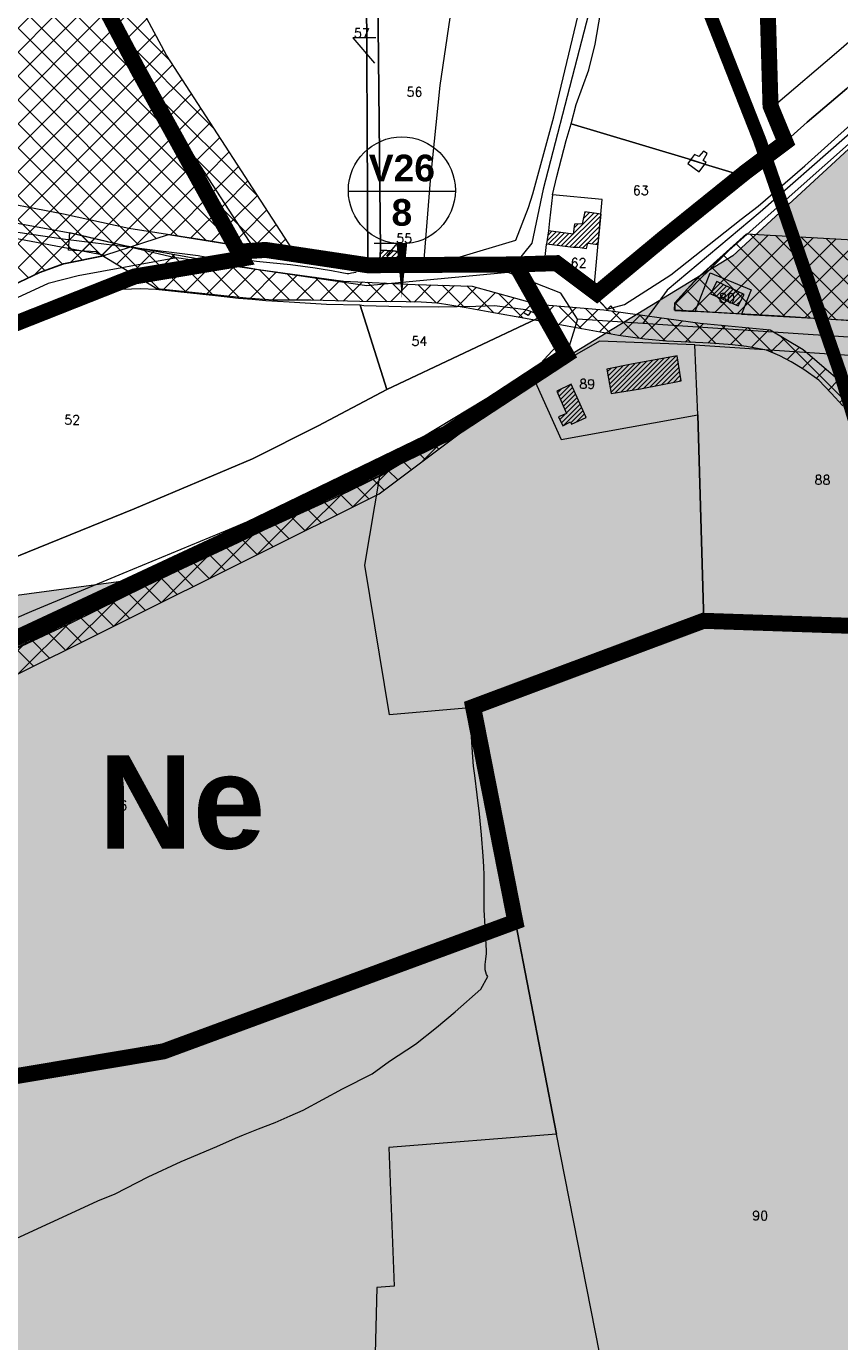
# Model space of a CAD drawing. Header units: metres. Extents: x 578835 to 593571, y 248557 to 255108.
# Tile 163 of 251: x 587177 to 587482, y 251709 to 252202. Entities that reach past the tile are written whole.
import ezdxf

# ---------------------------------------------------------------- set-up
doc = ezdxf.new("R2010")
doc.units = ezdxf.units.M
doc.linetypes.add('CACHEX2', pattern=[0.75, 0.5, -0.25])
doc.linetypes.add('SOLID_LINE', pattern=[0])
for name, color, linetype, lineweight in [('Cad-BATIMENT_BATI_LEGER13', 7, 'SOLID_LINE', 0), ('Cad-BATIMENT_BATI_PRIVE12', 7, 'SOLID_LINE', 0), ('Cad-BATIMENT_BATI_PRIVE12_HACH', 7, 'SOLID_LINE', 0), ('Cad-HYDROGRAPHI_COURS_D_EAU28', 5, 'SOLID_LINE', 0), ('Cad-PARCELLAIRE_PARCELLE1', 250, 'SOLID_LINE', 0), ('Cad-RESEAU_ROUT_AXE_DE_VOIE26', 255, 'SOLID_LINE', 0), ('Cad-RESEAU_ROUT_LIMITE_DE_VOIE_P23', 8, 'SOLID_LINE', 0), ('Cad-TOPONYMIE_DETAIL_PARCELLAIR181', 7, 'SOLID_LINE', 0), ('Cad-TOPONYMIE_NUMERO_DE_PARCELL182', 250, 'SOLID_LINE', 0), ('ER', 192, 'Continuous', 18), ('PEB Poretta - tracé', 7, 'Continuous', 18), ('PLU', 7, 'CACHEX2', 5), ('PPRI global - contour', 152, 'Continuous', 5), ('PPRI global - hachures', 152, 'Continuous', 5)]:
    doc.layers.add(name, color=color, linetype=linetype, lineweight=lineweight)
doc.layers.add('PLU nom', color=7, linetype='Continuous')
doc.styles.get("Standard").update_dxf_attribs({"font": 'arialbd_0.ttf', "height": 50})
doc.styles.add('TEXTSTYLE_45_11', font='txt.shx', dxfattribs={"oblique": 50})

msp = doc.modelspace()

# ---------------------------------------------------------------- hatches: boundary and pattern name
at = {"layer": 'Cad-BATIMENT_BATI_PRIVE12_HACH', "ltscale": 0.4}
h = msp.add_hatch(dxfattribs=at)
h.set_pattern_fill('ANSI31', color=256, scale=0.4, style=0)
h.paths.add_polyline_path([(587384.15, 252119.29), (587387.48, 252118.9), (587387.9, 252120.83), (587391.81, 252120.37), (587392.44, 252126.67), (587392.91, 252131.73), (587386.82, 252132.56), (587385.88, 252128.13), (587383.01, 252128), (587382.41, 252124.27), (587373.16, 252125.49), (587372.41, 252120.64), (587382.5, 252119.37)])
h = msp.add_hatch(dxfattribs=at)
h.set_pattern_fill('ANSI31', color=256, scale=0.4, style=0)
h.paths.add_polyline_path([(587309.74, 252113.03), (587318.69, 252112.45), (587319.11, 252117.38), (587314.85, 252117.92), (587310.14, 252118.2)])
h = msp.add_hatch(dxfattribs=at)
h.set_pattern_fill('ANSI31', color=256, scale=0.4, style=0)
h.paths.add_polyline_path([(587444.44, 252097.38), (587446.64, 252101.58), (587436.43, 252106.41), (587434, 252101.86)])
h = msp.add_hatch(dxfattribs=at)
h.set_pattern_fill('ANSI31', color=256, scale=0.4, style=0)
h.paths.add_polyline_path([(587407.74, 252066.2), (587422.98, 252069.16), (587421.45, 252078.62), (587404.41, 252075.4), (587395.09, 252073.5), (587396.68, 252064.38)])
h = msp.add_hatch(dxfattribs=at)
h.set_pattern_fill('ANSI31', color=256, scale=0.4, style=0)
h.paths.add_polyline_path([(587378.58, 252052.27), (587381.42, 252053.74), (587381.82, 252052.88), (587387.29, 252055.45), (587381.71, 252067.92), (587376.32, 252065.35), (587380, 252056.96), (587376.96, 252055.71)])
at = {"layer": 'ER', "ltscale": 0.4}
h = msp.add_hatch(dxfattribs=at)
h.set_pattern_fill('ANSI37', color=256, scale=2, style=0)
h.paths.add_polyline_path([(587129.57, 252415.15), (587129.65, 252415.18), (587154.41, 252423.98), (587195.52, 252434.17), (587269.21, 252439.11), (587325.43, 252444.62), (587340.01, 252445.44), (587350.46, 252445.99), (587358.72, 252445.17), (587374.4, 252444.62), (587372.01, 252458.99), (587366.97, 252461.53), (587358.25, 252463.56), (587352.17, 252463.32), (587321.29, 252458.49), (587292.67, 252454.01), (587272.71, 252451.31), (587229.53, 252449.83), (587159.39, 252443.92), (587134.59, 252432.21), (587115.97, 252425.62), (587112.83, 252424.51), (587118.37, 252411.05), (587119.15, 252408.3), (587177.34, 252264.07), (587219.44, 252185.24), (587262.45, 252119.02), (587278.49, 252116.36), (587229.78, 252191.35), (587188.23, 252269.15), (587132.16, 252408.12)])
at = {"layer": 'ER'}
h = msp.add_hatch(dxfattribs=at)
h.set_pattern_fill('ANSI37', color=256, scale=2, style=0)
h.paths.add_polyline_path([(586925.58, 252155.51), (586926.38, 252137.43), (586976.33, 251990.27), (587057.19, 252038.38), (587126.33, 252079.04), (587169.59, 252104.01), (587182.24, 252109.98), (587191.22, 252113.23), (587206.69, 252116.28), (587230.61, 252124.14), (587262.6, 252118.99), (587219.02, 252186.05), (587176.22, 252264.98), (587003.51, 252193.98), (587010.58, 252146.41)])
at = {"layer": 'ER', "ltscale": 0.4}
h = msp.add_hatch(dxfattribs=at)
h.set_pattern_fill('ANSI37', color=256, scale=2, style=0)
h.paths.add_polyline_path([(587217.62, 252119.29), (587264.35, 252110.95), (587296.22, 252106.62), (587323.14, 252105.38), (587344.5, 252104.76), (587368.94, 252097.96), (587394.01, 252095.79), (587430.08, 252090.84), (587456.38, 252088.36), (587468.76, 252080.94), (587490.42, 252062.39), (587502.8, 252046.62), (587522.3, 252020.03), (587537.53, 252001.38), (587554.55, 251988.09), (587575.29, 251980.36), (587593.86, 251978.81), (587617.68, 251977.57), (587670.72, 251982.83), (587720.55, 251986.85), (587743.45, 251988.71), (587792.79, 251992.72), (587828.06, 251995.81), (587856.53, 251998.59), (587875.41, 251999.83), (587922.32, 252003.26), (587945.53, 252003.88), (587962.55, 252004.49), (587980.5, 252004.8), (587998.14, 252004.18), (588017.94, 252000.78), (588043.63, 251998.62), (588040.41, 251985.62), (588025.34, 251988.75), (588003.56, 251991.26), (587988.48, 251993.04), (587970.79, 251996.29), (587960.32, 251997.23), (587956.3, 251998.38), (587942.58, 251997.85), (587920.39, 251996.08), (587896.46, 251993.87), (587871.44, 251991.78), (587836.08, 251988.95), (587802.89, 251986.02), (587788.86, 251984.98), (587737.27, 251980.98), (587720.62, 251979.52), (587679.73, 251976.38), (587657.11, 251974.6), (587621.65, 251971.77), (587607.83, 251970.72), (587602.07, 251970.41), (587593.9, 251969.78), (587588.04, 251970.09), (587584.31, 251970.52), (587578.24, 251971.25), (587571.54, 251972.92), (587563.58, 251975.43), (587554.16, 251979.83), (587545.68, 251984.85), (587537.51, 251991.44), (587531.12, 251997.51), (587523.22, 252007.29), (587515.79, 252017.33), (587507.62, 252028.1), (587497.52, 252041.58), (587491.66, 252049), (587483.7, 252059.78), (587479.3, 252064.59), (587474.7, 252069.4), (587469.04, 252073.38), (587464.33, 252076.31), (587460, 252078.56), (587454.98, 252080.75), (587447.55, 252082.11), (587442.31, 252082.74), (587433.83, 252083.26), (587417.5, 252084.1), (587409.33, 252084.83), (587399.41, 252086.25), (587380.26, 252089.7), (587364.55, 252092.53), (587351.88, 252094.83), (587342.25, 252096.61), (587334.71, 252097.86), (587331.47, 252098.28), (587325.39, 252098.7), (587319.74, 252098.8), (587302.38, 252098.91), (587284.06, 252099.43), (587269.82, 252099.43), (587259.77, 252100.17), (587245.43, 252101.73), (587226.18, 252103.73), (587203.26, 252117.54), (587193.01, 252118.24), (587193.59, 252124.83), (587214.21, 252119.96)])
at = {"layer": 'ER'}
h = msp.add_hatch(dxfattribs=at)
h.set_pattern_fill('ANSI37', color=256, scale=2, style=0)
h.paths.add_polyline_path([(587420.46, 252095.76), (587420.58, 252098.49), (587428.9, 252107.56), (587447.53, 252124.32), (587574.19, 252117.24), (587589.22, 252122.08), (587595.05, 252123.32), (587596.3, 252094.51), (587576.55, 252086.56), (587566.74, 252086.44), (587460.11, 252093.39)])
h = msp.add_hatch(dxfattribs=at)
h.set_pattern_fill('ANSI37', color=256, scale=2, style=0)
h.paths.add_polyline_path([(587309.68, 252026.78), (587367.16, 252069.88), (587309.83, 252033.48), (587259.72, 252010.36), (587113.6, 251940.36), (587094.38, 251931.14), (587051.4, 251914.78), (587062.9, 251870.3), (587121.74, 251888.73), (587115.86, 251930.26)])
at = {"layer": 'PPRI global - hachures', "ltscale": 0.4}
h = msp.add_hatch(dxfattribs=at)
h.set_pattern_fill('ANSI36', color=256, scale=2, style=0)
h.paths.add_polyline_path([(588911.88, 252268.14), (587797.51, 252615.4), (587781.55, 252587.15), (587685.97, 252417.64), (587647.83, 252350.05), (587597.55, 252279.86), (587543.8, 252213.14), (587487.45, 252157.68), (587442.37, 252116.08), (587394.11, 252086.64), (587906.01, 251685.82), (587916.31, 251703.03), (587931.44, 251736.55), (587944.87, 251773.94), (587956.07, 251808.96), (587964.11, 251833.64), (587976.62, 251871.34), (587991.4, 251902.1), (588010.88, 251927.95), (588037.11, 251940.44), (588052.58, 251942.79), (588072.61, 251936.12), (588095.46, 251917.39), (588109.04, 251897.65), (588144.64, 251846.85), (588166.92, 251805.58), (588194.75, 251766.11), (588238.13, 251738.3), (588250.38, 251689.19), (588253.86, 251665.77), (588272.25, 251639.33), (588298.94, 251621.72), (588312.01, 251618.37), (588331.75, 251620.63), (588354.01, 251636.27), (588370.02, 251663.46), (588371.85, 251683.94), (588393.65, 251683.22), (588419.27, 251689.98), (588440.07, 251706.36), (588459.87, 251732.94), (588474.33, 251757.78), (588532.96, 251739.35), (588576.18, 251726.25), (588609.57, 251730.72), (588618.16, 251710.16), (588634.69, 251678.22), (588683.93, 251652.92), (588720.02, 251656.74), (588759.9, 251670.32), (588786.3, 251682.44), (588805.51, 251696.05), (588817.96, 251700.55), (588886.03, 251687.38), (588919, 251680.81), (588948.27, 251682.06), (588975.67, 251678.17), (589048.12, 251644.08), (589067.95, 251629.37), (589094.45, 251604.2), (589102.99, 251576.77), (589122.45, 251541.96)])
h = msp.add_hatch(dxfattribs=at)
h.set_pattern_fill('ANSI36', color=256, scale=2, style=0)
h.paths.add_polyline_path([(586779.38, 251581.27), (586821.34, 251642.67), (586838.14, 251679.57), (586865.35, 251697.41), (586906.05, 251709.87), (586951.91, 251717.09), (586983.75, 251722.62), (587024.24, 251713.71), (587049.6, 251689.15), (587082.26, 251647.6), (587113.84, 251605.97), (587160.45, 251564.77), (587197.2, 251554.78), (587223.29, 251531.2), (587260.68, 251500.9), (587289.05, 251476.82), (587318.45, 251459.27), (587329.29, 251453.91), (587357.24, 251452.94), (587382.76, 251431), (587389.53, 251429.25), (587416.65, 251423.14), (587441.69, 251420.45), (587478.4, 251418.38), (587511.69, 251422.6), (587521.39, 251410.63), (587550.03, 251382.68), (587569.42, 251370.63), (587614.29, 251369.51), (587646.1, 251379.27), (587684.46, 251405.35), (587750.71, 251464.04), (587783.08, 251502.25), (587806.75, 251541.93), (587825.95, 251574.73), (587862.36, 251617.94), (587895.51, 251668.29), (587906.01, 251685.82), (587394.11, 252086.64), (587366.6, 252069.86), (587288.58, 252023.93), (587230.5, 251996.2), (587107.4, 251979.74), (586953.77, 251951.14), (586889.62, 251942.48), (586802.92, 251934.68), (586730.97, 251925.15), (586654.68, 251923.41), (586617.13, 251933.05), (586584.19, 251935.65), (586547.78, 251930.45), (586515.28, 251919.88), (586481.48, 251903.66), (586434.16, 251861.77), (586352.01, 251790.32), (586289.79, 251748.46), (586240.73, 251688.66), (586218, 251659.95), (586180.9, 251638.42), (586133.34, 251612.75), (586104.31, 251599.77), (586078.34, 251547.85), (586039.38, 251534.11), (585978.28, 251515.78), (585909.53, 251488.29), (585850.71, 251460.04), (585805.32, 251432.38), (585751.85, 251416.35), (585690.74, 251417.11), (585639.4, 251423.21), (585637.54, 251423.36), (585723.43, 251230.19), (585744.4, 251251.77), (585766.08, 251292.97), (585766.77, 251327.89), (585801.95, 251354.61), (585819.41, 251367.78), (585833.84, 251376.73), (585832.08, 251408.97), (585824.9, 251401.76), (585831.97, 251411.02), (585832.08, 251408.97), (585840.04, 251416.96), (585886.04, 251444.87), (585952.43, 251472.2), (586013.98, 251493.8), (586045.93, 251497.49), (586095.93, 251500.97), (586133.73, 251508.78), (586164.82, 251500.08), (586232.07, 251468.02), (586266.08, 251438.72), (586288.37, 251415.12), (586304.68, 251389.04), (586322.56, 251357.09), (586343.22, 251324.05), (586368.94, 251297.74), (586397, 251283.51), (586437.63, 251272.47), (586472.61, 251260.11), (586506.13, 251230.12), (586544.38, 251227.43), (586604.22, 251228.96), (586634.91, 251244.3), (586668.67, 251258.1), (586694.75, 251285.71), (586716.23, 251308.72), (586740.78, 251340.93), (586756.13, 251386.94), (586771.47, 251488.17)])

# ---------------------------------------------------------------- linework, layer by layer
at = {"layer": 'Cad-BATIMENT_BATI_LEGER13'}
for points in [[(587431.9, 252150.5), (587426.48, 252152.16), (587425.44, 252150.74), (587429.74, 252147.64), (587431.9, 252150.5), (587431.9, 252150.5)], [(587431.9, 252150.5), (587426.48, 252152.16), (587425.44, 252150.74), (587429.74, 252147.64), (587431.9, 252150.5), (587431.9, 252150.5)], [(587429.68, 252153.33), (587428.05, 252154.08), (587426.48, 252152.16), (587431.9, 252150.5), (587432.34, 252151.09), (587431.2, 252151.89), (587432.79, 252154.48), (587431.4, 252155.37), (587429.68, 252153.33), (587429.68, 252153.33)], [(587429.68, 252153.33), (587428.05, 252154.08), (587426.48, 252152.16), (587431.9, 252150.5), (587432.34, 252151.09), (587431.2, 252151.89), (587432.79, 252154.48), (587431.4, 252155.37), (587429.68, 252153.33), (587429.68, 252153.33)]]:
    msp.add_lwpolyline(points, close=True, dxfattribs=at)
at = {"layer": 'Cad-BATIMENT_BATI_PRIVE12'}
for points in [[(587384.15, 252119.29), (587387.48, 252118.9), (587387.9, 252120.83), (587391.81, 252120.37), (587392.44, 252126.67), (587392.91, 252131.73), (587386.82, 252132.56), (587385.88, 252128.13), (587383.01, 252128), (587382.41, 252124.27), (587373.16, 252125.49), (587372.41, 252120.64), (587382.5, 252119.37), (587384.15, 252119.29), (587384.15, 252119.29)], [(587309.74, 252113.03), (587318.69, 252112.45), (587319.11, 252117.38), (587314.85, 252117.92), (587310.14, 252118.2), (587309.74, 252113.03), (587309.74, 252113.03)], [(587444.44, 252097.38), (587446.64, 252101.58), (587436.43, 252106.41), (587434, 252101.86), (587444.44, 252097.38), (587444.44, 252097.38)], [(587407.74, 252066.2), (587422.98, 252069.16), (587421.45, 252078.62), (587404.41, 252075.4), (587395.09, 252073.5), (587396.68, 252064.38), (587407.74, 252066.2), (587407.74, 252066.2)], [(587378.58, 252052.27), (587381.42, 252053.74), (587381.82, 252052.88), (587387.29, 252055.45), (587387.29, 252055.45), (587387.29, 252055.45), (587387.29, 252055.45), (587387.29, 252055.45), (587381.71, 252067.92), (587381.71, 252067.92), (587376.32, 252065.35), (587380, 252056.96), (587376.96, 252055.71), (587378.58, 252052.27), (587378.58, 252052.27)]]:
    msp.add_lwpolyline(points, close=True, dxfattribs=at)
at = {"layer": 'Cad-HYDROGRAPHI_COURS_D_EAU28'}
for points in [[(587485.15, 252178.83), (587470.31, 252166.21), (587460.57, 252157.48), (587445.94, 252146.22), (587390.1, 252101.5), (587395.26, 252096.03), (587401.7, 252097.8), (587419.15, 252108.97), (587445.49, 252129.9), (587451.84, 252134.78), (587469.46, 252149.87), (587496.51, 252174.21)], [(587138.89, 251965.35), (587179.31, 251982.79), (587213.56, 251997.04), (587253.47, 252013.55), (587292.81, 252030.13), (587313.36, 252040.54), (587355.49, 252065.93), (587370.17, 252075.75), (587377.42, 252083.61), (587370.82, 252093.42), (587312.55, 252065.89), (587286.74, 252052.24), (587262.13, 252039.92), (587217.71, 252021.14), (587177.69, 252004.95), (587140.79, 251989.92)]]:
    msp.add_lwpolyline(points, dxfattribs=at)
at = {"layer": 'Cad-PARCELLAIRE_PARCELLE1'}
for points in [[(587387.16, 252428.66), (587387.36, 252426.22), (587388.17, 252396.97), (587388.67, 252384.2), (587389.29, 252368.98), (587402.05, 252369.27), (587423.9, 252370.1), (587429.99, 252370.17), (587445.51, 252371.03), (587455.78, 252218.39), (587460.57, 252157.48), (587470.31, 252166.21), (587485.15, 252178.83), (587507.17, 252199.41), (587494.99, 252397.15), (587493.78, 252416.44), (587463.89, 252419.06), (587444.37, 252420.76), (587387.16, 252428.66), (587387.16, 252428.66)], [(587423.9, 252370.1), (587428.52, 252361.24), (587434.59, 252341.01), (587444.72, 252283.35), (587455.78, 252218.39), (587460.57, 252157.48), (587445.94, 252146.22), (587432.15, 252150.41), (587426.81, 252152.08), (587392.64, 252162.36), (587381.65, 252165.67), (587383.6, 252172.86), (587388.36, 252185.86), (587390.77, 252195.54), (587392.67, 252207.18), (587393.78, 252222.43), (587392.52, 252294.22), (587391.77, 252320.92), (587390.1, 252344.63), (587389.29, 252368.98), (587402.05, 252369.27), (587423.9, 252370.1), (587423.9, 252370.1)], [(587384.63, 252297.91), (587348.49, 252296.43), (587347.22, 252280.17), (587339.1, 252279.6), (587340.94, 252258.79), (587342.1, 252244.95), (587341.64, 252242.57), (587341.07, 252238.52), (587332.46, 252180.05), (587328.79, 252144.4), (587326.23, 252113.08), (587338.81, 252115.37), (587361, 252122.02), (587365.75, 252134.24), (587367.37, 252139.39), (587375.17, 252168.25), (587384.93, 252209.09), (587386.36, 252217.57), (587384.63, 252297.91), (587384.63, 252297.91)], [(587309.74, 252113.03), (587305.37, 252112), (587304.71, 252242.48), (587315.58, 252242.72), (587341.64, 252242.57), (587341.07, 252238.52), (587308.94, 252238.27), (587310.14, 252118.2), (587309.74, 252113.03), (587309.74, 252113.03)], [(587318.69, 252112.45), (587319.11, 252117.38), (587314.85, 252117.92), (587310.14, 252118.2), (587308.94, 252238.27), (587341.07, 252238.52), (587332.46, 252180.05), (587328.79, 252144.4), (587326.23, 252113.08), (587318.69, 252112.45), (587318.69, 252112.45)], [(587445.94, 252146.22), (587390.1, 252101.5), (587393.36, 252137.23), (587374.74, 252139.01), (587376.32, 252145.83), (587379.79, 252159.39), (587381.65, 252165.67), (587392.64, 252162.36), (587426.81, 252152.08), (587432.15, 252150.41), (587445.94, 252146.22), (587445.94, 252146.22)], [(587069.16, 252140.86), (587083.14, 252053.97), (587169.63, 252103.82), (587182.32, 252109.8), (587191.27, 252113.12), (587206.77, 252116.2), (587085.71, 252139.13), (587069.16, 252140.86), (587069.16, 252140.86)], [(587390.1, 252101.5), (587393.36, 252137.23), (587374.74, 252139.01), (587373.59, 252129.21), (587373.16, 252125.49), (587372.41, 252120.64), (587372.36, 252120.3), (587371.52, 252113.55), (587376.36, 252112.94), (587390.1, 252101.5), (587390.1, 252101.5)], [(587309.74, 252113.03), (587310.14, 252118.2), (587314.85, 252117.92), (587319.11, 252117.38), (587318.69, 252112.45), (587309.74, 252113.03), (587309.74, 252113.03)], [(587428.22, 252095.24), (587433.92, 252109.76), (587449.21, 252103.35), (587445.69, 252094.25), (587428.22, 252095.24), (587428.22, 252095.24)], [(587302.47, 252097.59), (587312.55, 252065.89), (587370.82, 252093.42), (587369.01, 252094.38), (587364.69, 252095.8), (587352.95, 252097.27), (587345.95, 252097.12), (587331.96, 252096.84), (587317.93, 252097), (587303.88, 252097.38), (587302.47, 252097.59), (587302.47, 252097.59)], [(587367.69, 252069.97), (587378.01, 252047.21), (587429.26, 252056.42), (587428.11, 252082.74), (587392.39, 252084.08), (587367.69, 252069.97), (587367.69, 252069.97)], [(587428.11, 252082.74), (587506.71, 252077.42), (587506.73, 252075.19), (587510.18, 251976.27), (587431.47, 251979.02), (587429.26, 252056.42), (587428.11, 252082.74), (587428.11, 252082.74)]]:
    msp.add_lwpolyline(points, close=True, dxfattribs=at)
for points in [[(587304.71, 252242.48), (587305.37, 252112), (587301.06, 252112.42), (587279.73, 252116.08), (587245.63, 252121.69), (587215.73, 252126.32), (587191.12, 252131.71), (587170.41, 252135.77), (587121.14, 252145.23), (587097.82, 252149.07), (587074.45, 252152.57), (587008.17, 252159.37), (587003.54, 252193.88), (587177.08, 252265.42)], [(587517.36, 252186), (587476.93, 252150.16), (587437.67, 252115.21), (587429.92, 252108.31), (587424.97, 252103.33), (587420.56, 252098.04), (587420.6, 252095.6), (587428.22, 252095.24), (587433.92, 252109.76), (587449.21, 252103.35), (587445.69, 252094.25), (587506.41, 252090.77)], [(587140.79, 251989.92), (587177.69, 252004.95), (587217.71, 252021.14), (587262.13, 252039.92), (587286.74, 252052.24), (587312.55, 252065.89), (587302.47, 252097.59), (587302.47, 252097.59), (587302.47, 252097.59), (587289.91, 252097.87), (587275.91, 252098.71), (587267.05, 252099.19), (587261.99, 252099.66), (587256.83, 252100.12), (587248.26, 252101.07), (587234.12, 252102.55), (587225.88, 252103.42), (587220.17, 252103.72), (587206.2, 252103.21), (587192.48, 252100.73), (587178.31, 252095.74), (587165.82, 252089.35)], [(587490.86, 251477.46), (587479.03, 251480.93), (587469.25, 251482.45), (587454.51, 251482.32), (587442.77, 251481.67), (587436.46, 251480.25), (587434.53, 251490.57), (587376.26, 251786.54), (587360.83, 251866.07), (587360.43, 251868.03), (587344.99, 251946.66), (587313.49, 251943.8), (587304.24, 251999.98), (587309.93, 252033.35), (587309.93, 252033.35), (587309.93, 252033.35), (587327.26, 252043.94), (587350.97, 252058.86), (587367.69, 252069.97), (587378.01, 252047.21), (587429.26, 252056.42), (587431.47, 251979.02), (587510.18, 251976.27)], [(587117.45, 251798.68), (587228.9, 251817.41), (587360.83, 251866.07), (587360.43, 251868.03), (587344.99, 251946.66), (587313.49, 251943.8), (587304.24, 251999.98), (587309.93, 252033.35), (587294.79, 252026.05), (587259.78, 252010.18), (587222.13, 251992.08), (587193.88, 251978.22), (587153.02, 251959.07)], [(587117.45, 251798.68), (587228.9, 251817.41), (587360.83, 251866.07), (587376.26, 251786.54), (587313.28, 251781.47), (587315.26, 251729.46), (587308.72, 251728.92), (587303.3, 251510.86)], [(587434.53, 251490.57), (587376.26, 251786.54), (587313.28, 251781.47), (587315.26, 251729.46), (587308.72, 251728.92), (587303.3, 251510.86)]]:
    msp.add_lwpolyline(points, dxfattribs=at)
at = {"layer": 'Cad-RESEAU_ROUT_AXE_DE_VOIE26'}
for points in [[(587703.12, 252448.06), (587691.41, 252432.49), (587665.64, 252387.55), (587647.17, 252356.27), (587631, 252331.53), (587610.9, 252302.41), (587574.28, 252252.75), (587545.06, 252218.89), (587516.3, 252188.15), (587484.32, 252160.24), (587452.65, 252132.48), (587417.76, 252103.24), (587408.59, 252090.72)], [(587381.69, 252441.14), (587385.37, 252379.96), (587387.66, 252335.18), (587389.01, 252271.14), (587389.59, 252227.07), (587388.22, 252206.76), (587383.88, 252189.92), (587371.21, 252141.11), (587366.98, 252120.9), (587358.07, 252109.82)], [(587381.69, 252441.14), (587385.37, 252379.96), (587387.66, 252335.18), (587389.01, 252271.14), (587389.59, 252227.07), (587388.22, 252206.76), (587383.88, 252189.92), (587371.21, 252141.11), (587366.98, 252120.9), (587358.07, 252109.82)], [(587009.3, 252153.42), (587087.14, 252143.4), (587138.08, 252134.87), (587194.27, 252124.54), (587233.56, 252115.37), (587196.72, 252108.58), (587185.41, 252105.73), (587172.17, 252099.62), (587134.84, 252077.86), (587089.74, 252051.66), (587034.89, 252018.44), (586987.85, 251990.26)], [(587606.37, 252091.6), (587595.76, 252089.63), (587578.77, 252081.51), (587562.96, 252080.46), (587384.08, 252092.35), (587377.85, 252102.13), (587358.07, 252109.82), (587305.04, 252104.83), (587233.56, 252115.37)], [(587384.08, 252092.35), (587380.97, 252082.15), (587373.42, 252075.02), (587352.05, 252061.77), (587309.56, 252036.04), (587258.07, 252012.46), (587181.5, 251978.37), (587096.95, 251939.96), (587051.36, 251922.02), (586993.26, 251901.01), (586943.48, 251881.9), (586877.64, 251855.53), (586786.54, 251817.13), (586724.25, 251791.3), (586613.37, 251744.12), (586504.06, 251698.9), (586419.63, 251665.02)]]:
    msp.add_lwpolyline(points, dxfattribs=at)
at = {"layer": 'Cad-RESEAU_ROUT_LIMITE_DE_VOIE_P23'}
for points in [[(587519.23, 252378.29), (587535.16, 252378.43), (587536.39, 252351.39), (587537.12, 252341.5), (587539.19, 252299.36), (587541.33, 252255.94), (587499.39, 252207.91), (587480.47, 252191.57), (587459.32, 252173.55)], [(587300.99, 252109.85), (587299.26, 252109.55), (587298.27, 252109.37), (587297.61, 252109.37), (587295.66, 252109.68), (587291.77, 252110.43), (587287.88, 252111.13), (587285.58, 252111.49), (587276.36, 252112.68), (587268.67, 252113.46), (587263.55, 252113.98), (587259.39, 252114.6), (587256.6, 252114.93), (587253.26, 252114.97), (587249.93, 252114.95), (587248.26, 252115.02), (587246.93, 252115.17), (587244.3, 252115.63), (587241.66, 252116.07), (587216.58, 252119.2), (587191.97, 252122.26), (587165.38, 252126.14)], [(587398.05, 252095.63), (587396.64, 252097.32), (587395.27, 252096.01), (587390.1, 252101.51), (587392.14, 252103.5), (587390.86, 252105.13)], [(587378.83, 252082.07), (587376.5, 252082.56), (587377.42, 252083.57), (587370.82, 252093.37), (587366.58, 252095.21), (587365.52, 252093.75), (587364.02, 252094.63)], [(587131.94, 251728.29), (587197.25, 251758.3), (587204.03, 251761.41), (587210.57, 251764.15), (587222.94, 251770.54), (587235.28, 251776.21), (587248.78, 251781.8), (587255.7, 251784.95), (587258.76, 251786.28), (587264.38, 251788.44), (587270.56, 251790.81), (587276.25, 251793.34), (587281.12, 251795.53), (587295.9, 251803.44), (587307.02, 251809.13), (587313.55, 251813.88), (587323.23, 251820.22), (587331.17, 251826.57), (587338.12, 251832.39), (587347.86, 251840.92), (587350.44, 251845.6), (587349.93, 251846.39), (587349.45, 251848.16), (587349.46, 251850.15), (587349.7, 251852.2), (587349.89, 251854.26), (587349.9, 251855.23), (587349.39, 251864.45), (587349.11, 251870.61), (587349.05, 251877.11), (587349.01, 251883.64), (587348.9, 251886.89), (587348.67, 251890.86), (587348.08, 251898.78), (587347.33, 251906.71), (587346.44, 251913.88), (587345.49, 251921.04), (587345.07, 251924.63), (587344.79, 251927.93), (587343.89, 251941.18), (587343.49, 251946.54)]]:
    msp.add_lwpolyline(points, dxfattribs=at)
at = {"layer": 'Cad-TOPONYMIE_DETAIL_PARCELLAIR181'}
for points in [[(587308.38, 252197.87), (587299.73, 252197.92), (587307.87, 252188.34), (587307.87, 252188.34)], [(587307.77, 252120.79), (587316.42, 252120.84), (587312.37, 252116.05), (587312.37, 252116.05)]]:
    msp.add_lwpolyline(points, dxfattribs=at)
at = {"layer": 'ER'}
msp.add_lwpolyline([(587177.34, 252264.07), (587219.44, 252185.24), (587262.45, 252119.02), (587278.49, 252116.36), (587229.78, 252191.35), (587188.23, 252269.15)], dxfattribs=at)
for points in [[(586925.58, 252155.51), (586926.38, 252137.43), (586976.33, 251990.27), (587057.19, 252038.38), (587126.33, 252079.04), (587169.59, 252104.01), (587182.24, 252109.98), (587191.22, 252113.23), (587206.69, 252116.28), (587230.61, 252124.14), (587262.6, 252118.99), (587219.02, 252186.05), (587176.22, 252264.98), (587003.51, 252193.98), (587010.58, 252146.41)], [(587420.46, 252095.76), (587420.58, 252098.49), (587428.9, 252107.56), (587447.53, 252124.32), (587574.19, 252117.24), (587589.22, 252122.08), (587595.05, 252123.32), (587596.3, 252094.51), (587576.55, 252086.56), (587566.74, 252086.44), (587460.11, 252093.39)], [(587309.68, 252026.78), (587367.16, 252069.88), (587309.83, 252033.48), (587259.72, 252010.36), (587113.6, 251940.36), (587094.38, 251931.14), (587051.4, 251914.78), (587062.9, 251870.3), (587121.74, 251888.73), (587115.86, 251930.26)]]:
    msp.add_lwpolyline(points, close=True, dxfattribs=at)
at = {"layer": 'ER', "ltscale": 0.4}
for points in [[(587298.15, 252140.3), (587338.3, 252140.3)], [(587483.7, 252059.78), (587479.3, 252064.59), (587474.7, 252069.4), (587469.04, 252073.38), (587464.33, 252076.31), (587460, 252078.56), (587454.98, 252080.75), (587447.55, 252082.11), (587442.31, 252082.74), (587433.83, 252083.26), (587417.5, 252084.1), (587409.33, 252084.83), (587399.41, 252086.25), (587380.26, 252089.7), (587364.55, 252092.53), (587351.88, 252094.83), (587342.25, 252096.61), (587334.71, 252097.86), (587331.47, 252098.28), (587325.39, 252098.7), (587319.74, 252098.8), (587302.38, 252098.91), (587284.06, 252099.43), (587269.82, 252099.43), (587259.77, 252100.17), (587245.43, 252101.73), (587226.18, 252103.73), (587203.26, 252117.54), (587193.01, 252118.24), (587193.59, 252124.83), (587214.21, 252119.96), (587217.62, 252119.29), (587264.35, 252110.95), (587296.22, 252106.62), (587323.14, 252105.38), (587344.5, 252104.76), (587368.94, 252097.96), (587394.01, 252095.79), (587430.08, 252090.84), (587456.38, 252088.36), (587468.76, 252080.94), (587490.42, 252062.39)]]:
    msp.add_lwpolyline(points, dxfattribs=at)
msp.add_lwpolyline([(587318.16, 252100.4, 0, 4, 0), (587318.16, 252120.57, 6, 6, 0)], format="xyseb", dxfattribs=at)
msp.add_circle((587318.16, 252140.65), 20.08, dxfattribs=at)
at = {"layer": 'PEB Poretta - tracé', "color": 1, "const_width": 5}
msp.add_lwpolyline([(587562.87, 251376.35), (587563.9, 251376.6), (587599.3, 251463.63), (587616.54, 251559.94), (587609.51, 251646.75), (587558.8, 251816.05), (587509.1, 251985.35), (587482.69, 252072.03), (587452.49, 252159.42), (587423.53, 252232.92), (587358.96, 252381.24), (587155, 252799.48), (586984.51, 253172.11), (586882.08, 253395.14), (586768.35, 253681.71), (586718.52, 253816.44)], dxfattribs=at)
at = {"layer": 'PLU', "color": 7, "ltscale": 2, "const_width": 6}
for points in [[(586982.09, 251980.37), (587032.61, 252017.42), (587121.29, 252070.17), (587217.83, 252108.34), (587258.24, 252115.08), (587219.02, 252186.05), (587177.02, 252265.51), (586567.62, 253755.38)], [(587360.84, 252112.86), (587376.24, 252113.34), (587391.37, 252101.98), (587416.2, 252122.58), (587447.16, 252147.52), (587462.15, 252158.75), (587456.53, 252172.33), (587454.5, 252242.18)], [(587255, 252117.52), (587267.03, 252118.31), (587305.32, 252112.56), (587360.84, 252112.86)], [(586994.54, 251898.53), (587103.33, 251939.96), (587254.87, 252010.68), (587335.05, 252049.49), (587379.96, 252078.94), (587360.84, 252112.86)], [(587057.64, 251773.11), (587057.64, 251773.11), (587058.74, 251779.71), (587106.14, 251781.09), (587119.74, 251783.12), (587117.36, 251798.87), (587228.79, 251817.58), (587360.76, 251866.2), (587344.91, 251946.81), (587431.37, 251979.13), (587510.09, 251976.45)]]:
    msp.add_lwpolyline(points, dxfattribs=at)
at = {"layer": 'PPRI global - contour'}
msp.add_lwpolyline([(587872.58, 252748.33), (587781.55, 252587.15), (587685.97, 252417.64), (587647.83, 252350.05), (587597.55, 252279.86), (587543.8, 252213.14), (587487.45, 252157.68), (587442.37, 252116.08), (587366.6, 252069.86), (587288.58, 252023.93), (587230.5, 251996.2), (587107.4, 251979.74), (586953.77, 251951.14), (586889.62, 251942.48), (586802.92, 251934.68), (586730.97, 251925.15)], dxfattribs=at).dxf.unprotected_set("ltscale", 0)

# ---------------------------------------------------------------- texts
at = {"layer": 'Cad-TOPONYMIE_NUMERO_DE_PARCELL182', "style": 'TEXTSTYLE_45_11'}
for s, p in [('57', (587300.13, 252197.95)), ('56', (587319.88, 252175.87)), ('63', (587404.84, 252138.92)), ('55', (587316, 252120.92)), ('62', (587381.49, 252111.71)), ('80', (587437.17, 252098.49)), ('54', (587321.76, 252082.38)), ('89', (587384.73, 252066.27)), ('52', (587191.44, 252052.82)), ('88', (587473.04, 252030.28)), ('96', (587209.16, 251908.11)), ('90', (587449.63, 251754.19))]:
    msp.add_text(s, height=3.491, rotation=359.5887, dxfattribs=at).set_placement(p)
at = {"layer": 'ER', "ltscale": 0.4, "insert": (587318.16, 252140.65), "char_height": 10, "width": 16.8329, "attachment_point": 5}
msp.add_mtext('V26\\P8', dxfattribs=at)
at = {"layer": 'PLU nom', "insert": (587235.65, 251928.62), "char_height": 35, "width": 195.3422, "attachment_point": 2}
msp.add_mtext('Ne', dxfattribs=at)

doc.saveas('drawing.dxf')
